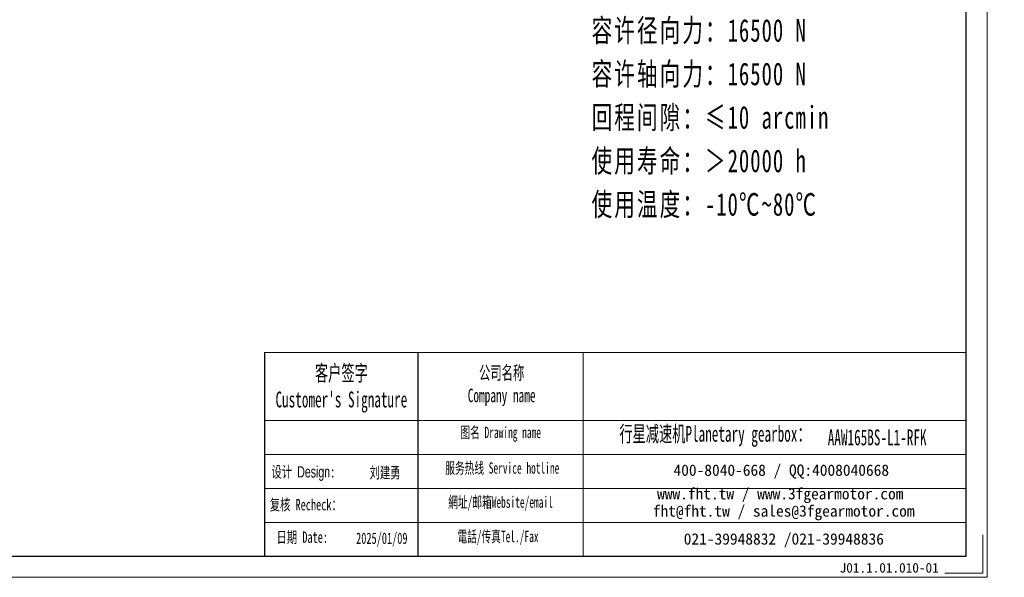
# Model space of a CAD drawing. Header units: millimetres. Extents: x -11 to 1185, y -54 to 779.
# Tile 5 of 9: x 533 to 1185, y -54 to 315. Entities that reach past the tile are written whole.
import ezdxf

# ---------------------------------------------------------------- set-up
doc = ezdxf.new("R2010")
doc.units = ezdxf.units.MM
doc.layers.add('6文字层', color=3, linetype='Continuous')
doc.layers.add('7标注层', color=4, linetype='Continuous')
for name, color, linetype, lineweight in [('SLD-0', 7, 'Continuous', 18), ('图框_外框线', 7, 'Continuous', 18), ('尺寸线层', 3, 'Continuous', 18)]:
    doc.layers.add(name, color=color, linetype=linetype, lineweight=lineweight)
doc.styles.add('SLDTEXTSTYLE4', font='SimSun.ttf', dxfattribs={"width": 0.611111})
doc.styles.get("Standard").update_dxf_attribs({"font": 'SimSun.ttf'})
doc.styles.add('标准', font='SimSun.ttf', dxfattribs={"width": 0.667})
doc.styles.add('样式 1', font='SimSun.ttf')

msp = doc.modelspace()

# ---------------------------------------------------------------- linework, layer by layer
msp.add_line((797.00562, 94.36659), (797.00562, -40.34108))
at = {"layer": '7标注层', "color": 0}
msp.add_line((695.38972, 94.36659), (695.38972, -40.31805), dxfattribs=at)
at = {"layer": '图框_外框线'}
for p, q in [((695.38972, 94.36659), (797.00562, 94.36659)), ((797.00562, 94.36659), (797.00562, -40.31805)), ((797.00562, 94.36659), (1159.80355, 94.36659)), ((906.4899, 94.36659), (906.4899, -40.31805)), ((695.38972, 49.42222), (797.00562, 49.42222)), ((797.00562, 49.42222), (1159.80355, 49.42222)), ((695.38972, 26.95003), (1159.80355, 26.95003)), ((695.38972, 4.47785), (1159.80355, 4.47785)), ((695.38972, -17.99433), (1159.80355, -17.99433))]:
    msp.add_line(p, q, dxfattribs=at)
at = {"layer": '图框_外框线', "color": 3}
msp.add_lwpolyline([(-4.65305, -54.34765), (1173.83315, -54.34765), (1173.83315, 779.01045), (-4.65305, 779.01045)], close=True, dxfattribs=at)
at = {"layer": '图框_外框线', "color": 3, "lineweight": 25}
msp.add_lwpolyline([(65.49494, -40.31805), (1159.80355, -40.31805), (1159.80355, 764.98086), (65.49494, 764.98086)], close=True, dxfattribs=at)
at = {"layer": '图框_外框线', "color": 3}
msp.add_lwpolyline([(1171.02723, -26.28845), (1171.02723, -51.54173), (1145.77396, -51.54173)], dxfattribs=at)

# ---------------------------------------------------------------- texts
at = {"layer": '6文字层', "insert": (1076.1579, -44.84368), "char_height": 6.4262667, "width": 46.3809622, "attachment_point": 1, "style": '样式 1'}
msp.add_mtext('J01.1.01.010-01', dxfattribs=at)
at = {"layer": 'SLD-0', "color": 1, "attachment_point": 2, "style": 'SLDTEXTSTYLE4'}
for s, insert, char_height, width in [("{\\fSimSun|b1|i0|c134|p2;客户签字\\PCustomer's Signature}", (746.37282, 86.05171), 10.4870193, 130.4596019), ('{\\fSimSun|b1|i0|c134|p2;公司名称\\PCompany name}', (852.44215, 85.495), 8.9888737, 116.3778488), ('{\\fSimSun|b1|i0|c134|p2;图名 Drawing name}', (851.82772, 45.27979), 7.4907281, 95.7965572), ('{\\fSimSun|b1|i0|c134|p2;  \\H1.1667x;行星减速机Planetary gearbox\\fSimSun|b0|i0|c134|p2;：}', (989.92398, 45.85761), 8.9888737, 141.3737706), ('\\pt52.4351;{\\fSimSun|b1|i0|c134|p2;\\C256;AAW165BS-L1-RFK}', (1100.97767, 43.47102), 10.4870193, 76.3190729), ('{\\fSimSun|b1|i0|c134|p2;服务热线 Service hotline}', (852.88995, 21.72535), 7.4907281, 106.7265677), ('{\\fSimSun|b1|i0|c134|p2;網址/邮箱Website/email}', (851.72358, -0.84304), 7.4907281, 111.0923114), ('{\\fSimSun|b1|i0|c134|p2;電話/传真Tel./Fax}', (850.04532, -23.58739), 7.4907281, 112.4284263)]:
    msp.add_mtext(s, dxfattribs=dict(at, insert=insert, char_height=char_height, width=width))
at = {"layer": 'SLD-0', "color": 1, "char_height": 7.4907281, "attachment_point": 2}
for s, insert, width in [('{\\fSimSun|b1|i0|c134|p2;400-8040-668 / QQ:4008040668}', (1037.53924, 20.29404), 218.0956144), ('{\\fSimSun|b1|i0|c134|p2;www.fht.tw / www.3fgearmotor.com }', (1036.84855, 4.69187), 218.3411297), ('\\pt89.88874;{\\fSimSun|b1|i0|c134|p2;fht@fht.tw / sales@3fgearmotor.com }', (1039.13142, -6.71453), 218.3411297), ('{\\fSimSun|b1|i0|c134|p2;021-39948832 /021-39948836 }', (1039.20975, -25.22518), 166.7199694)]:
    msp.add_mtext(s, dxfattribs=dict(at, insert=insert, width=width))
at = {"layer": '图框_外框线', "color": 1, "attachment_point": 2, "style": '标准'}
for s, insert, char_height, width in [('{\\f宋体|b0|i0|c134|p2;设计 \\fArial|b0|i0|c0|p2;Design}:', (721.20292, 19.1941), 7.4973112, 43.4243634), ('{\\fSimSun|b1|i0|c134|p2;刘建勇}', (775.26921, 18.6553), 7.4973112, 40.1196084), ('{\\f宋体|b0|i0|c134|p2;复核 Recheck：}', (722.80068, -2.54055), 7.4973112, 103.517553), ('{\\f宋体|b0|i0|c134|p2;日期 }Date:', (720.50626, -24.03615), 7.4973112, 47.065854), ('2025/01/09', (773.13217, -24.76466), 7.497311, 31.4375536)]:
    msp.add_mtext(s, dxfattribs=dict(at, insert=insert, char_height=char_height, width=width))
at = {"layer": '尺寸线层', "insert": (911.96758, 458.89531), "char_height": 15, "width": 319.2758357, "attachment_point": 1, "line_spacing_factor": 1.15057, "style": '标准'}
msp.add_mtext('{\\T1.1;性能参数：\\P减速比：1:6-20\\P额定输出力矩：750N.m\\P最大加速力矩：1.5倍额定扭矩\\P额定输入转速：3000 rpm\\P容许径向力：16500 N\\P容许轴向力：16500 N\\P回程间隙：≤10 arcmin\\P使用寿命：＞20000 h\\P使用温度：-10℃~80℃}', dxfattribs=at)

doc.saveas('drawing.dxf')
